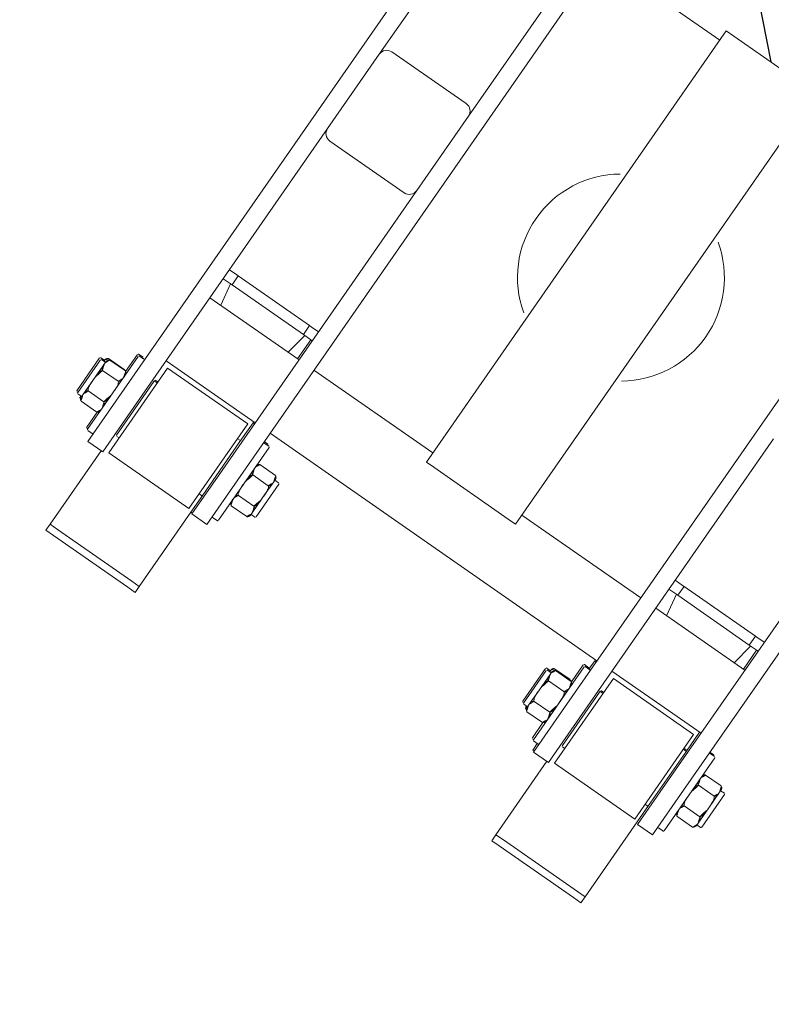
# Model space of a CAD drawing. Extents: x 5477758 to 5478338, y 5918296 to 5918502.
# Tile 36 of 138: x 5477902.643 to 5477903.056, y 5918355.766 to 5918356.307. Entities that reach past the tile are written whole.
import ezdxf

# ---------------------------------------------------------------- set-up
doc = ezdxf.new("R2010")
doc.units = 0
doc.header["$PDSIZE"] = 0.75
doc.layers.get('0').update_dxf_attribs({"linetype": 'CONTINUOUS', "lineweight": 13})
doc.layers.add('0_PROJEKTOWANE ZABAWKI', color=7, linetype='CONTINUOUS', lineweight=0)
doc.layers.add('0_WSPÓŁRZĘDNE_ODNOŚNIKI', color=6, linetype='CONTINUOUS', lineweight=15)
doc.styles.add('pktkecm$0$STANDARD', font='romans')
doc.dimstyles.new('pktkecm$0$ODNOŚNIKI', dxfattribs={"dimtxt": 17.5, "dimasz": 6, "dimexe": 7, "dimexo": 7, "dimgap": 7, "dimtad": 1, "dimtoh": 1, "dimdec": 0, "dimzin": 0, "dimdsep": 46, "dimtxsty": 'pktkecm$0$STANDARD', "dimblk": 'pktkecm$0$_Dot', "dimcen": 8, "dimdle": 7, "dimclrt": 2, "dimadec": 0, "dimazin": 0, "dimtfac": 1, "dimtdec": 0, "dimtofl": 0, "dimtmove": 0, "dimatfit": 3, "dimldrblk": 'pktkecm$0$_DotBlank', "dimfxl": 0, "dimtolj": 1, "dimtzin": 0, "dimarcsym": 0})

# ---------------------------------------------------------------- blocks, each defined once
blk = doc.blocks.new('zw$A18C')
for p, q in [((-72.83, 67.121), (-72.33, 67.121)), ((-72.83, 66.721), (-72.83, 67.121)), ((-67.33, 67.121), (-72.33, 67.121)), ((-67.33, 67.121), (-66.83, 67.121)), ((-66.83, 66.721), (-66.83, 67.121)), ((-42.83, 67.121), (-42.33, 67.121)), ((-42.83, 66.721), (-42.83, 67.121)), ((-37.33, 67.121), (-42.33, 67.121)), ((-37.33, 67.121), (-36.83, 67.121)), ((-36.83, 66.721), (-36.83, 67.121)), ((-72.83, 66.721), (-72.83, 60.582)), ((-72.83, 66.721), (-72.33, 66.721)), ((-72.33, 66.721), (-72.83, 66.721)), ((-67.33, 66.721), (-72.33, 66.721)), ((-72.33, 66.721), (-67.33, 66.721)), ((-67.33, 66.721), (-66.83, 66.721)), ((-66.83, 66.721), (-67.33, 66.721)), ((-66.83, 66.721), (-66.83, 61.782)), ((-42.83, 66.721), (-42.33, 66.721)), ((-42.83, 66.721), (-42.83, 61.721)), ((-42.33, 66.721), (-42.83, 66.721)), ((-37.33, 66.721), (-42.33, 66.721)), ((-42.33, 66.721), (-37.33, 66.721)), ((-37.33, 66.721), (-36.83, 66.721)), ((-36.83, 66.721), (-37.33, 66.721)), ((-36.83, 66.721), (-36.83, 61.782)), ((-73.93, 58.782), (-73.93, 61.782)), ((-73.93, 61.782), (-72.93, 61.782)), ((-72.93, 61.782), (-72.93, 58.782)), ((-72.63, 55.932), (-72.63, 61.632)), ((-72.63, 61.632), (-67.23, 61.632)), ((-67.23, 61.632), (-67.23, 55.932)), ((-66.93, 58.782), (-66.93, 61.782)), ((-66.93, 61.782), (-65.93, 61.782)), ((-65.93, 61.782), (-65.93, 58.782)), ((-65.83, 61.721), (-65.93, 61.721)), ((-65.83, 61.721), (-65.83, 61.282)), ((-43.93, 58.782), (-43.93, 61.782)), ((-42.93, 61.782), (-43.93, 61.782)), ((-42.93, 61.782), (-42.93, 58.782)), ((-42.83, 61.721), (-42.93, 61.721)), ((-42.83, 61.721), (-42.83, 60.582)), ((-42.63, 55.932), (-42.63, 61.632)), ((-42.63, 61.632), (-37.23, 61.632)), ((-37.23, 61.632), (-37.23, 55.932)), ((-36.93, 58.782), (-36.93, 61.782)), ((-35.93, 61.782), (-36.93, 61.782)), ((-35.93, 61.782), (-35.93, 58.782)), ((-74.33, 56.332), (-74.33, 61.232)), ((-74.28, 61.282), (-73.98, 61.282)), ((-65.58, 61.282), (-65.88, 61.282)), ((-65.53, 61.232), (-65.53, 56.332)), ((-65.48, 61.221), (-65.53, 61.221)), ((-65.43, 61.171), (-65.43, 60.155)), ((-44.33, 56.332), (-44.33, 61.232)), ((-44.28, 61.282), (-43.98, 61.282)), ((-35.58, 61.282), (-35.88, 61.282)), ((-35.53, 61.232), (-35.53, 56.332)), ((-35.48, 61.221), (-35.53, 61.221)), ((-35.43, 61.171), (-35.43, 60.155)), ((-72.83, 56.982), (-72.83, 60.582)), ((-72.78, 60.632), (-72.63, 60.632)), ((-67.08, 60.632), (-67.23, 60.632)), ((-67.03, 60.582), (-67.03, 56.982)), ((-42.83, 56.982), (-42.83, 60.582)), ((-42.78, 60.632), (-42.63, 60.632)), ((-37.08, 60.632), (-37.23, 60.632)), ((-37.03, 60.582), (-37.03, 56.982)), ((-75.93, 57.682), (-75.93, 59.882)), ((-75.63, 59.932), (-75.88, 59.932)), ((-75.63, 59.982), (-75.63, 59.821)), ((-75.63, 59.821), (-75.63, 58.782)), ((-75.505, 60.167), (-74.456, 60.167)), ((-64.356, 60.167), (-65.405, 60.167)), ((-64.256, 60.092), (-64.263, 60.092)), ((-64.23, 59.821), (-64.23, 59.982)), ((-64.23, 59.932), (-63.98, 59.932)), ((-64.23, 58.782), (-64.23, 59.821)), ((-63.93, 59.882), (-63.93, 57.682)), ((-63.93, 59.871), (-63.88, 59.871)), ((-63.83, 59.821), (-63.83, 57.621)), ((-45.93, 57.682), (-45.93, 59.882)), ((-45.63, 59.932), (-45.88, 59.932)), ((-45.63, 59.982), (-45.63, 59.821)), ((-45.63, 59.821), (-45.63, 58.782)), ((-45.505, 60.167), (-44.456, 60.167)), ((-34.356, 60.167), (-35.405, 60.167)), ((-34.23, 59.821), (-34.23, 59.982)), ((-34.23, 59.932), (-33.98, 59.932)), ((-34.23, 58.782), (-34.23, 59.821)), ((-33.93, 59.882), (-33.93, 57.682)), ((-33.93, 59.871), (-33.88, 59.871)), ((-33.83, 59.821), (-33.83, 57.621)), ((-75.505, 59.474), (-74.456, 59.474)), ((-64.356, 59.474), (-65.405, 59.474)), ((-45.505, 59.474), (-44.456, 59.474)), ((-34.356, 59.474), (-35.405, 59.474)), ((-75.63, 58.782), (-75.63, 57.742)), ((-73.93, 58.782), (-73.93, 18.425)), ((-72.93, 40.032), (-72.93, 58.782)), ((-66.93, 58.782), (-66.93, 40.032)), ((-65.93, 16.282), (-65.93, 58.782)), ((-64.23, 57.742), (-64.23, 58.782)), ((-45.63, 58.782), (-45.63, 57.742)), ((-43.93, 58.782), (-43.93, 16.282)), ((-42.93, 40.032), (-42.93, 58.782)), ((-36.93, 58.782), (-36.93, 40.032)), ((-35.93, 18.425), (-35.93, 58.782)), ((-34.23, 57.742), (-34.23, 58.782)), ((-75.63, 57.632), (-75.88, 57.632)), ((-75.63, 57.742), (-75.63, 57.582)), ((-75.505, 58.089), (-74.456, 58.089)), ((-64.356, 58.089), (-65.405, 58.089)), ((-64.23, 57.582), (-64.23, 57.742)), ((-64.23, 57.632), (-63.98, 57.632)), ((-64.13, 57.605), (-64.13, 57.632)), ((-45.63, 57.632), (-45.88, 57.632)), ((-45.63, 57.742), (-45.63, 57.582)), ((-45.505, 58.089), (-44.456, 58.089)), ((-34.356, 58.089), (-35.405, 58.089)), ((-34.23, 57.582), (-34.23, 57.742)), ((-34.23, 57.632), (-33.98, 57.632)), ((-34.13, 57.575), (-34.13, 57.632)), ((-75.505, 57.396), (-74.456, 57.396)), ((-65.43, 57.408), (-65.43, 56.271)), ((-64.356, 57.396), (-65.405, 57.396)), ((-64.256, 57.351), (-65.305, 57.351)), ((-64.13, 57.521), (-64.13, 57.605)), ((-64.13, 57.571), (-63.88, 57.571)), ((-45.505, 57.396), (-44.456, 57.396)), ((-35.43, 57.408), (-35.43, 56.271)), ((-34.356, 57.396), (-35.405, 57.396)), ((-34.256, 57.37), (-35.305, 57.37)), ((-34.13, 57.521), (-34.13, 57.575)), ((-34.13, 57.571), (-33.88, 57.571)), ((-72.83, 56.921), (-72.83, 56.982)), ((-72.83, 56.921), (-72.83, 55.652)), ((-72.78, 56.932), (-72.63, 56.932)), ((-72.78, 56.871), (-72.63, 56.871)), ((-67.08, 56.932), (-67.23, 56.932)), ((-67.08, 56.871), (-67.23, 56.871)), ((-67.03, 56.982), (-67.03, 56.921)), ((-42.83, 56.982), (-42.83, 55.721)), ((-42.78, 56.932), (-42.63, 56.932)), ((-37.08, 56.932), (-37.23, 56.932)), ((-37.08, 56.871), (-37.23, 56.871)), ((-37.03, 56.982), (-37.03, 56.921)), ((-74.28, 56.282), (-73.98, 56.282)), ((-74.23, 56.271), (-74.23, 56.282)), ((-74.18, 56.221), (-73.93, 56.221)), ((-65.58, 56.282), (-65.88, 56.282)), ((-65.83, 56.282), (-65.83, 55.721)), ((-65.48, 56.221), (-65.78, 56.221)), ((-44.28, 56.282), (-43.98, 56.282)), ((-44.23, 56.271), (-44.23, 56.282)), ((-44.18, 56.221), (-43.93, 56.221)), ((-35.58, 56.282), (-35.88, 56.282)), ((-35.83, 56.271), (-35.83, 56.282)), ((-35.48, 56.221), (-35.78, 56.221)), ((-72.93, 55.652), (-66.93, 55.652)), ((-72.63, 55.932), (-67.23, 55.932)), ((-65.93, 55.721), (-65.83, 55.721)), ((-65.93, 55.652), (-43.93, 55.652)), ((-42.93, 55.721), (-42.83, 55.721)), ((-42.93, 55.652), (-36.93, 55.652)), ((-42.83, 55.721), (-42.83, 55.652)), ((-42.63, 55.932), (-37.23, 55.932)), ((-57.93, 52.032), (-57.43, 52.032)), ((-57.93, 52.032), (-57.93, 23.032)), ((-52.43, 52.032), (-57.43, 52.032)), ((-52.43, 52.032), (-51.93, 52.032)), ((-51.93, 23.032), (-51.93, 52.032)), ((-72.93, 51.412), (-66.93, 51.412)), ((-72.83, 51.412), (-72.83, 50.132)), ((-72.205, 51.412), (-72.43, 50.132)), ((-67.656, 51.412), (-67.43, 50.132)), ((-65.93, 51.412), (-57.93, 51.412)), ((-51.93, 51.412), (-43.93, 51.412)), ((-42.93, 51.412), (-36.93, 51.412)), ((-42.83, 51.412), (-42.83, 50.132)), ((-42.205, 51.412), (-42.43, 50.132)), ((-37.656, 51.412), (-37.43, 50.132)), ((-72.93, 50.132), (-72.33, 50.132)), ((-67.53, 50.132), (-72.33, 50.132)), ((-72.33, 49.532), (-72.33, 50.132)), ((-67.53, 49.532), (-67.53, 50.132)), ((-67.53, 50.132), (-66.93, 50.132)), ((-42.93, 50.132), (-42.33, 50.132)), ((-37.53, 50.132), (-42.33, 50.132)), ((-42.33, 49.532), (-42.33, 50.132)), ((-37.53, 49.532), (-37.53, 50.132)), ((-37.53, 50.132), (-36.93, 50.132)), ((-72.93, 49.532), (-72.43, 49.532)), ((-72.33, 49.532), (-72.43, 49.532)), ((-72.33, 49.532), (-67.53, 49.532)), ((-67.43, 49.532), (-67.53, 49.532)), ((-67.43, 49.532), (-66.93, 49.532)), ((-42.93, 49.532), (-42.43, 49.532)), ((-42.33, 49.532), (-42.43, 49.532)), ((-42.33, 49.532), (-37.53, 49.532)), ((-37.43, 49.532), (-37.53, 49.532)), ((-37.43, 49.532), (-36.93, 49.532)), ((-42.43, 40.532), (-37.43, 40.532)), ((-42.93, 35.032), (-42.93, 40.032)), ((-36.93, 40.032), (-36.93, 35.032)), ((-42.93, 16.282), (-42.93, 35.032)), ((-36.93, 35.032), (-36.93, 18.423)), ((-37.43, 34.532), (-42.43, 34.532)), ((-43.93, 23.652), (-51.93, 23.652)), ((-57.43, 23.032), (-52.43, 23.032)), ((-51.93, 23.032), (-52.43, 23.032))]:
    blk.add_line(p, q)
for centre, radius, start, end in [((-74.28, 61.232), 0.05, 90, 180), ((-73.98, 61.232), 0.05, 360, 90), ((-65.88, 61.232), 0.05, 90, 180), ((-65.58, 61.232), 0.05, 360, 90), ((-65.48, 61.171), 0.05, 360, 90), ((-44.28, 61.232), 0.05, 90, 180), ((-43.98, 61.232), 0.05, 360, 90), ((-35.88, 61.232), 0.05, 90, 180), ((-35.58, 61.232), 0.05, 360, 90), ((-35.48, 61.171), 0.05, 360, 90), ((-72.78, 60.582), 0.05, 90, 180), ((-67.08, 60.582), 0.05, 360, 90), ((-42.78, 60.582), 0.05, 90, 180), ((-37.08, 60.582), 0.05, 360, 90), ((-75.88, 59.882), 0.05, 90, 180), ((-75.43, 59.982), 0.2, 111.8436, 180), ((-74.53, 59.982), 0.2, 360, 68.1564), ((-65.33, 59.982), 0.2, 111.8436, 180), ((-64.43, 59.982), 0.2, 360, 68.1564), ((-64.33, 59.921), 0.2, 2.9638, 26.6776), ((-63.98, 59.882), 0.05, 360, 90), ((-63.88, 59.821), 0.05, 360, 90), ((-45.88, 59.882), 0.05, 90, 180), ((-45.43, 59.982), 0.2, 111.8436, 180), ((-44.53, 59.982), 0.2, 360, 68.1564), ((-35.33, 59.982), 0.2, 111.8436, 180), ((-34.43, 59.982), 0.2, 360, 68.1564), ((-34.33, 59.921), 0.2, 2.9638, 16.352), ((-33.98, 59.882), 0.05, 360, 90), ((-33.88, 59.821), 0.05, 360, 90), ((-75.88, 57.682), 0.05, 180, 270), ((-63.98, 57.682), 0.05, 270, 360), ((-63.88, 57.621), 0.05, 270, 360), ((-45.88, 57.682), 0.05, 180, 270), ((-33.98, 57.682), 0.05, 270, 360), ((-33.88, 57.621), 0.05, 270, 360), ((-75.43, 57.582), 0.2, 180, 248.1564), ((-74.53, 57.582), 0.2, 291.8436, 360), ((-65.33, 57.582), 0.2, 180, 248.1564), ((-64.43, 57.582), 0.2, 291.8436, 360), ((-64.33, 57.521), 0.2, 333.3224, 360), ((-45.43, 57.582), 0.2, 180, 248.1564), ((-44.53, 57.582), 0.2, 291.8436, 360), ((-35.33, 57.582), 0.2, 180, 248.1564), ((-34.43, 57.582), 0.2, 291.8436, 360), ((-34.33, 57.521), 0.2, 343.648, 360), ((-72.78, 56.982), 0.05, 180, 270), ((-72.78, 56.921), 0.05, 180, 270), ((-67.08, 56.982), 0.05, 270, 360), ((-67.08, 56.921), 0.05, 270, 360), ((-42.78, 56.982), 0.05, 180, 270), ((-37.08, 56.982), 0.05, 270, 360), ((-37.08, 56.921), 0.05, 270, 360), ((-74.28, 56.332), 0.05, 180, 270), ((-74.18, 56.271), 0.05, 180, 270), ((-73.98, 56.332), 0.05, 270, 360), ((-65.88, 56.332), 0.05, 180, 270), ((-65.78, 56.271), 0.05, 180, 270), ((-65.58, 56.332), 0.05, 270, 360), ((-65.48, 56.271), 0.05, 270, 360), ((-44.28, 56.332), 0.05, 180, 270), ((-44.18, 56.271), 0.05, 180, 270), ((-43.98, 56.332), 0.05, 270, 360), ((-35.88, 56.332), 0.05, 180, 270), ((-35.78, 56.271), 0.05, 180, 270), ((-35.58, 56.332), 0.05, 270, 360), ((-35.48, 56.271), 0.05, 270, 360), ((-54.93, 37.532), 5.715, 125.2176, 234.7824), ((-54.93, 37.532), 5.715, 305.2176, 54.7824), ((-42.43, 40.032), 0.5, 90, 180), ((-37.43, 40.032), 0.5, 360, 90), ((-42.43, 35.032), 0.5, 180, 270), ((-37.43, 35.032), 0.5, 270, 360)]:
    blk.add_arc(centre, radius, start, end)
for points, knots in [([(-75.505, 60.167), (-75.517, 60.162), (-75.528, 60.156), (-75.56, 60.135), (-75.579, 60.114), (-75.616, 60.054), (-75.624, 60.007), (-75.631, 59.912), (-75.63, 59.864), (-75.63, 59.821)], [-0.6822911, -0.6822911, -0.6822911, -0.6822911, -0.6383503, -0.6383503, -0.523313, -0.523313, -0.2616565, -0.2616565, 0, 0, 0, 0]), ([(-75.63, 59.821), (-75.63, 59.777), (-75.631, 59.729), (-75.624, 59.634), (-75.616, 59.587), (-75.579, 59.527), (-75.56, 59.506), (-75.528, 59.485), (-75.517, 59.479), (-75.505, 59.474)], [0, 0, 0, 0, 0.2616565, 0.2616565, 0.523313, 0.523313, 0.6383503, 0.6383503, 0.6822911, 0.6822911, 0.6822911, 0.6822911]), ([(-74.33, 59.821), (-74.33, 59.864), (-74.33, 59.912), (-74.336, 60.007), (-74.344, 60.054), (-74.382, 60.114), (-74.4, 60.135), (-74.433, 60.156), (-74.444, 60.162), (-74.456, 60.167)], [1.5186164, 1.5186164, 1.5186164, 1.5186164, 1.7802729, 1.7802729, 2.0419294, 2.0419294, 2.1569667, 2.1569667, 2.2009075, 2.2009075, 2.2009075, 2.2009075]), ([(-74.456, 59.474), (-74.444, 59.479), (-74.433, 59.485), (-74.4, 59.506), (-74.382, 59.527), (-74.344, 59.587), (-74.336, 59.634), (-74.33, 59.729), (-74.33, 59.777), (-74.33, 59.821)], [0.8363254, 0.8363254, 0.8363254, 0.8363254, 0.8802662, 0.8802662, 0.9953034, 0.9953034, 1.2569599, 1.2569599, 1.5186164, 1.5186164, 1.5186164, 1.5186164]), ([(-65.405, 60.167), (-65.417, 60.162), (-65.428, 60.156), (-65.46, 60.135), (-65.479, 60.114), (-65.516, 60.054), (-65.524, 60.007), (-65.531, 59.912), (-65.53, 59.864), (-65.53, 59.821)], [0.8363254, 0.8363254, 0.8363254, 0.8363254, 0.8802662, 0.8802662, 0.9953034, 0.9953034, 1.2569599, 1.2569599, 1.5186164, 1.5186164, 1.5186164, 1.5186164]), ([(-65.53, 59.821), (-65.53, 59.777), (-65.531, 59.729), (-65.524, 59.634), (-65.516, 59.587), (-65.479, 59.527), (-65.46, 59.506), (-65.428, 59.485), (-65.417, 59.479), (-65.405, 59.474)], [1.5186164, 1.5186164, 1.5186164, 1.5186164, 1.7802729, 1.7802729, 2.0419294, 2.0419294, 2.1569667, 2.1569667, 2.2009075, 2.2009075, 2.2009075, 2.2009075]), ([(-64.23, 59.821), (-64.23, 59.864), (-64.23, 59.912), (-64.236, 60.007), (-64.244, 60.054), (-64.282, 60.114), (-64.3, 60.135), (-64.333, 60.156), (-64.344, 60.162), (-64.356, 60.167)], [0, 0, 0, 0, 0.2616565, 0.2616565, 0.523313, 0.523313, 0.6383503, 0.6383503, 0.6822911, 0.6822911, 0.6822911, 0.6822911]), ([(-64.356, 59.474), (-64.344, 59.479), (-64.333, 59.485), (-64.3, 59.506), (-64.282, 59.527), (-64.244, 59.587), (-64.236, 59.634), (-64.23, 59.729), (-64.23, 59.777), (-64.23, 59.821)], [-0.6822911, -0.6822911, -0.6822911, -0.6822911, -0.6383503, -0.6383503, -0.523313, -0.523313, -0.2616565, -0.2616565, 0, 0, 0, 0]), ([(-64.256, 60.092), (-64.244, 60.088), (-64.233, 60.084), (-64.2, 60.068), (-64.182, 60.053), (-64.163, 60.03), (-64.157, 60.021), (-64.152, 60.011)], [-0.6822911, -0.6822911, -0.6822911, -0.6822911, -0.6383503, -0.6383503, -0.523313, -0.523313, -0.4452902, -0.4452902, -0.4452902, -0.4452902]), ([(-64.146, 59.932), (-64.151, 59.956), (-64.159, 59.98), (-64.182, 60.025), (-64.2, 60.052), (-64.233, 60.078), (-64.244, 60.085), (-64.256, 60.092)], [0.4091227, 0.4091227, 0.4091227, 0.4091227, 0.523313, 0.523313, 0.6383503, 0.6383503, 0.6822911, 0.6822911, 0.6822911, 0.6822911]), ([(-45.505, 60.167), (-45.517, 60.162), (-45.528, 60.156), (-45.56, 60.135), (-45.579, 60.114), (-45.616, 60.054), (-45.624, 60.007), (-45.631, 59.912), (-45.63, 59.864), (-45.63, 59.821)], [-0.6822911, -0.6822911, -0.6822911, -0.6822911, -0.6383503, -0.6383503, -0.523313, -0.523313, -0.2616565, -0.2616565, 0, 0, 0, 0]), ([(-45.63, 59.821), (-45.63, 59.777), (-45.631, 59.729), (-45.624, 59.634), (-45.616, 59.587), (-45.579, 59.527), (-45.56, 59.506), (-45.528, 59.485), (-45.517, 59.479), (-45.505, 59.474)], [0, 0, 0, 0, 0.2616565, 0.2616565, 0.523313, 0.523313, 0.6383503, 0.6383503, 0.6822911, 0.6822911, 0.6822911, 0.6822911]), ([(-44.33, 59.821), (-44.33, 59.864), (-44.33, 59.912), (-44.336, 60.007), (-44.344, 60.054), (-44.382, 60.114), (-44.4, 60.135), (-44.433, 60.156), (-44.444, 60.162), (-44.456, 60.167)], [1.5186164, 1.5186164, 1.5186164, 1.5186164, 1.7802729, 1.7802729, 2.0419294, 2.0419294, 2.1569667, 2.1569667, 2.2009075, 2.2009075, 2.2009075, 2.2009075]), ([(-44.456, 59.474), (-44.444, 59.479), (-44.433, 59.485), (-44.4, 59.506), (-44.382, 59.527), (-44.344, 59.587), (-44.336, 59.634), (-44.33, 59.729), (-44.33, 59.777), (-44.33, 59.821)], [0.8363254, 0.8363254, 0.8363254, 0.8363254, 0.8802662, 0.8802662, 0.9953034, 0.9953034, 1.2569599, 1.2569599, 1.5186164, 1.5186164, 1.5186164, 1.5186164]), ([(-35.405, 60.167), (-35.417, 60.162), (-35.428, 60.156), (-35.46, 60.135), (-35.479, 60.114), (-35.516, 60.054), (-35.524, 60.007), (-35.531, 59.912), (-35.53, 59.864), (-35.53, 59.821)], [0.8363254, 0.8363254, 0.8363254, 0.8363254, 0.8802662, 0.8802662, 0.9953034, 0.9953034, 1.2569599, 1.2569599, 1.5186164, 1.5186164, 1.5186164, 1.5186164]), ([(-35.53, 59.821), (-35.53, 59.777), (-35.531, 59.729), (-35.524, 59.634), (-35.516, 59.587), (-35.479, 59.527), (-35.46, 59.506), (-35.428, 59.485), (-35.417, 59.479), (-35.405, 59.474)], [1.5186164, 1.5186164, 1.5186164, 1.5186164, 1.7802729, 1.7802729, 2.0419294, 2.0419294, 2.1569667, 2.1569667, 2.2009075, 2.2009075, 2.2009075, 2.2009075]), ([(-34.23, 59.821), (-34.23, 59.864), (-34.23, 59.912), (-34.236, 60.007), (-34.244, 60.054), (-34.282, 60.114), (-34.3, 60.135), (-34.333, 60.156), (-34.344, 60.162), (-34.356, 60.167)], [0, 0, 0, 0, 0.2616565, 0.2616565, 0.523313, 0.523313, 0.6383503, 0.6383503, 0.6822911, 0.6822911, 0.6822911, 0.6822911]), ([(-34.356, 59.474), (-34.344, 59.479), (-34.333, 59.485), (-34.3, 59.506), (-34.282, 59.527), (-34.244, 59.587), (-34.236, 59.634), (-34.23, 59.729), (-34.23, 59.777), (-34.23, 59.821)], [-0.6822911, -0.6822911, -0.6822911, -0.6822911, -0.6383503, -0.6383503, -0.523313, -0.523313, -0.2616565, -0.2616565, 0, 0, 0, 0]), ([(-34.252, 60.071), (-34.241, 60.069), (-34.231, 60.066), (-34.2, 60.053), (-34.182, 60.041), (-34.153, 60.014), (-34.144, 59.996), (-34.138, 59.977)], [-0.6772203, -0.6772203, -0.6772203, -0.6772203, -0.6383503, -0.6383503, -0.523313, -0.523313, -0.3487357, -0.3487357, -0.3487357, -0.3487357]), ([(-34.154, 59.932), (-34.158, 59.947), (-34.164, 59.961), (-34.182, 60), (-34.2, 60.029), (-34.231, 60.056), (-34.241, 60.063), (-34.251, 60.07)], [0.4575645, 0.4575645, 0.4575645, 0.4575645, 0.523313, 0.523313, 0.6383503, 0.6383503, 0.6760726, 0.6760726, 0.6760726, 0.6760726]), ([(-75.505, 59.474), (-75.517, 59.464), (-75.528, 59.452), (-75.56, 59.41), (-75.579, 59.368), (-75.616, 59.248), (-75.624, 59.154), (-75.631, 58.965), (-75.63, 58.869), (-75.63, 58.782)], [-0.6822911, -0.6822911, -0.6822911, -0.6822911, -0.6383503, -0.6383503, -0.523313, -0.523313, -0.2616565, -0.2616565, 0, 0, 0, 0]), ([(-74.33, 58.782), (-74.33, 58.869), (-74.33, 58.965), (-74.336, 59.154), (-74.344, 59.248), (-74.382, 59.368), (-74.4, 59.41), (-74.433, 59.452), (-74.444, 59.464), (-74.456, 59.474)], [1.5186164, 1.5186164, 1.5186164, 1.5186164, 1.7802729, 1.7802729, 2.0419294, 2.0419294, 2.1569667, 2.1569667, 2.2009075, 2.2009075, 2.2009075, 2.2009075]), ([(-65.405, 59.474), (-65.417, 59.464), (-65.428, 59.452), (-65.46, 59.41), (-65.479, 59.368), (-65.516, 59.248), (-65.524, 59.154), (-65.531, 58.965), (-65.53, 58.869), (-65.53, 58.782)], [0.8363254, 0.8363254, 0.8363254, 0.8363254, 0.8802662, 0.8802662, 0.9953034, 0.9953034, 1.2569599, 1.2569599, 1.5186164, 1.5186164, 1.5186164, 1.5186164]), ([(-64.23, 58.782), (-64.23, 58.869), (-64.23, 58.965), (-64.236, 59.154), (-64.244, 59.248), (-64.282, 59.368), (-64.3, 59.41), (-64.333, 59.452), (-64.344, 59.464), (-64.356, 59.474)], [0, 0, 0, 0, 0.2616565, 0.2616565, 0.523313, 0.523313, 0.6383503, 0.6383503, 0.6822911, 0.6822911, 0.6822911, 0.6822911]), ([(-45.505, 59.474), (-45.517, 59.464), (-45.528, 59.452), (-45.56, 59.41), (-45.579, 59.368), (-45.616, 59.248), (-45.624, 59.154), (-45.631, 58.965), (-45.63, 58.869), (-45.63, 58.782)], [-0.6822911, -0.6822911, -0.6822911, -0.6822911, -0.6383503, -0.6383503, -0.523313, -0.523313, -0.2616565, -0.2616565, 0, 0, 0, 0]), ([(-44.33, 58.782), (-44.33, 58.869), (-44.33, 58.965), (-44.336, 59.154), (-44.344, 59.248), (-44.382, 59.368), (-44.4, 59.41), (-44.433, 59.452), (-44.444, 59.464), (-44.456, 59.474)], [1.5186164, 1.5186164, 1.5186164, 1.5186164, 1.7802729, 1.7802729, 2.0419294, 2.0419294, 2.1569667, 2.1569667, 2.2009075, 2.2009075, 2.2009075, 2.2009075]), ([(-35.405, 59.474), (-35.417, 59.464), (-35.428, 59.452), (-35.46, 59.41), (-35.479, 59.368), (-35.516, 59.248), (-35.524, 59.154), (-35.531, 58.965), (-35.53, 58.869), (-35.53, 58.782)], [0.8363254, 0.8363254, 0.8363254, 0.8363254, 0.8802662, 0.8802662, 0.9953034, 0.9953034, 1.2569599, 1.2569599, 1.5186164, 1.5186164, 1.5186164, 1.5186164]), ([(-34.23, 58.782), (-34.23, 58.869), (-34.23, 58.965), (-34.236, 59.154), (-34.244, 59.248), (-34.282, 59.368), (-34.3, 59.41), (-34.333, 59.452), (-34.344, 59.464), (-34.356, 59.474)], [0, 0, 0, 0, 0.2616565, 0.2616565, 0.523313, 0.523313, 0.6383503, 0.6383503, 0.6822911, 0.6822911, 0.6822911, 0.6822911]), ([(-75.63, 58.782), (-75.63, 58.694), (-75.631, 58.599), (-75.624, 58.409), (-75.616, 58.315), (-75.579, 58.195), (-75.56, 58.153), (-75.528, 58.111), (-75.517, 58.099), (-75.505, 58.089)], [0, 0, 0, 0, 0.2616565, 0.2616565, 0.523313, 0.523313, 0.6383503, 0.6383503, 0.6822911, 0.6822911, 0.6822911, 0.6822911]), ([(-74.456, 58.089), (-74.444, 58.099), (-74.433, 58.111), (-74.4, 58.153), (-74.382, 58.195), (-74.344, 58.315), (-74.336, 58.409), (-74.33, 58.599), (-74.33, 58.694), (-74.33, 58.782)], [0.8363254, 0.8363254, 0.8363254, 0.8363254, 0.8802662, 0.8802662, 0.9953034, 0.9953034, 1.2569599, 1.2569599, 1.5186164, 1.5186164, 1.5186164, 1.5186164]), ([(-65.53, 58.782), (-65.53, 58.694), (-65.531, 58.599), (-65.524, 58.409), (-65.516, 58.315), (-65.479, 58.195), (-65.46, 58.153), (-65.428, 58.111), (-65.417, 58.099), (-65.405, 58.089)], [1.5186164, 1.5186164, 1.5186164, 1.5186164, 1.7802729, 1.7802729, 2.0419294, 2.0419294, 2.1569667, 2.1569667, 2.2009075, 2.2009075, 2.2009075, 2.2009075]), ([(-64.356, 58.089), (-64.344, 58.099), (-64.333, 58.111), (-64.3, 58.153), (-64.282, 58.195), (-64.244, 58.315), (-64.236, 58.409), (-64.23, 58.599), (-64.23, 58.694), (-64.23, 58.782)], [-0.6822911, -0.6822911, -0.6822911, -0.6822911, -0.6383503, -0.6383503, -0.523313, -0.523313, -0.2616565, -0.2616565, 0, 0, 0, 0]), ([(-45.63, 58.782), (-45.63, 58.694), (-45.631, 58.599), (-45.624, 58.409), (-45.616, 58.315), (-45.579, 58.195), (-45.56, 58.153), (-45.528, 58.111), (-45.517, 58.099), (-45.505, 58.089)], [0, 0, 0, 0, 0.2616565, 0.2616565, 0.523313, 0.523313, 0.6383503, 0.6383503, 0.6822911, 0.6822911, 0.6822911, 0.6822911]), ([(-44.456, 58.089), (-44.444, 58.099), (-44.433, 58.111), (-44.4, 58.153), (-44.382, 58.195), (-44.344, 58.315), (-44.336, 58.409), (-44.33, 58.599), (-44.33, 58.694), (-44.33, 58.782)], [0.8363254, 0.8363254, 0.8363254, 0.8363254, 0.8802662, 0.8802662, 0.9953034, 0.9953034, 1.2569599, 1.2569599, 1.5186164, 1.5186164, 1.5186164, 1.5186164]), ([(-35.53, 58.782), (-35.53, 58.694), (-35.531, 58.599), (-35.524, 58.409), (-35.516, 58.315), (-35.479, 58.195), (-35.46, 58.153), (-35.428, 58.111), (-35.417, 58.099), (-35.405, 58.089)], [1.5186164, 1.5186164, 1.5186164, 1.5186164, 1.7802729, 1.7802729, 2.0419294, 2.0419294, 2.1569667, 2.1569667, 2.2009075, 2.2009075, 2.2009075, 2.2009075]), ([(-34.356, 58.089), (-34.344, 58.099), (-34.333, 58.111), (-34.3, 58.153), (-34.282, 58.195), (-34.244, 58.315), (-34.236, 58.409), (-34.23, 58.599), (-34.23, 58.694), (-34.23, 58.782)], [-0.6822911, -0.6822911, -0.6822911, -0.6822911, -0.6383503, -0.6383503, -0.523313, -0.523313, -0.2616565, -0.2616565, 0, 0, 0, 0]), ([(-75.505, 58.089), (-75.517, 58.084), (-75.528, 58.078), (-75.56, 58.057), (-75.579, 58.036), (-75.616, 57.976), (-75.624, 57.929), (-75.631, 57.834), (-75.63, 57.786), (-75.63, 57.742)], [-0.6822911, -0.6822911, -0.6822911, -0.6822911, -0.6383503, -0.6383503, -0.523313, -0.523313, -0.2616565, -0.2616565, 0, 0, 0, 0]), ([(-75.63, 57.742), (-75.63, 57.699), (-75.631, 57.651), (-75.624, 57.556), (-75.616, 57.509), (-75.579, 57.449), (-75.56, 57.428), (-75.528, 57.407), (-75.517, 57.401), (-75.505, 57.396)], [0, 0, 0, 0, 0.2616565, 0.2616565, 0.523313, 0.523313, 0.6383503, 0.6383503, 0.6822911, 0.6822911, 0.6822911, 0.6822911]), ([(-74.33, 57.742), (-74.33, 57.786), (-74.33, 57.834), (-74.336, 57.929), (-74.344, 57.976), (-74.382, 58.036), (-74.4, 58.057), (-74.433, 58.078), (-74.444, 58.084), (-74.456, 58.089)], [1.5186164, 1.5186164, 1.5186164, 1.5186164, 1.7802729, 1.7802729, 2.0419294, 2.0419294, 2.1569667, 2.1569667, 2.2009075, 2.2009075, 2.2009075, 2.2009075]), ([(-74.456, 57.396), (-74.444, 57.401), (-74.433, 57.407), (-74.4, 57.428), (-74.382, 57.449), (-74.344, 57.509), (-74.336, 57.556), (-74.33, 57.651), (-74.33, 57.699), (-74.33, 57.742)], [0.8363254, 0.8363254, 0.8363254, 0.8363254, 0.8802662, 0.8802662, 0.9953034, 0.9953034, 1.2569599, 1.2569599, 1.5186164, 1.5186164, 1.5186164, 1.5186164]), ([(-65.405, 58.089), (-65.417, 58.084), (-65.428, 58.078), (-65.46, 58.057), (-65.479, 58.036), (-65.516, 57.976), (-65.524, 57.929), (-65.531, 57.834), (-65.53, 57.786), (-65.53, 57.742)], [0.8363254, 0.8363254, 0.8363254, 0.8363254, 0.8802662, 0.8802662, 0.9953034, 0.9953034, 1.2569599, 1.2569599, 1.5186164, 1.5186164, 1.5186164, 1.5186164]), ([(-65.53, 57.742), (-65.53, 57.699), (-65.531, 57.651), (-65.524, 57.556), (-65.516, 57.509), (-65.479, 57.449), (-65.46, 57.428), (-65.428, 57.407), (-65.417, 57.401), (-65.405, 57.396)], [1.5186164, 1.5186164, 1.5186164, 1.5186164, 1.7802729, 1.7802729, 2.0419294, 2.0419294, 2.1569667, 2.1569667, 2.2009075, 2.2009075, 2.2009075, 2.2009075]), ([(-64.23, 57.742), (-64.23, 57.786), (-64.23, 57.834), (-64.236, 57.929), (-64.244, 57.976), (-64.282, 58.036), (-64.3, 58.057), (-64.333, 58.078), (-64.344, 58.084), (-64.356, 58.089)], [0, 0, 0, 0, 0.2616565, 0.2616565, 0.523313, 0.523313, 0.6383503, 0.6383503, 0.6822911, 0.6822911, 0.6822911, 0.6822911]), ([(-64.356, 57.396), (-64.344, 57.401), (-64.333, 57.407), (-64.3, 57.428), (-64.282, 57.449), (-64.244, 57.509), (-64.236, 57.556), (-64.23, 57.651), (-64.23, 57.699), (-64.23, 57.742)], [-0.6822911, -0.6822911, -0.6822911, -0.6822911, -0.6383503, -0.6383503, -0.523313, -0.523313, -0.2616565, -0.2616565, 0, 0, 0, 0]), ([(-45.505, 58.089), (-45.517, 58.084), (-45.528, 58.078), (-45.56, 58.057), (-45.579, 58.036), (-45.616, 57.976), (-45.624, 57.929), (-45.631, 57.834), (-45.63, 57.786), (-45.63, 57.742)], [-0.6822911, -0.6822911, -0.6822911, -0.6822911, -0.6383503, -0.6383503, -0.523313, -0.523313, -0.2616565, -0.2616565, 0, 0, 0, 0]), ([(-45.63, 57.742), (-45.63, 57.699), (-45.631, 57.651), (-45.624, 57.556), (-45.616, 57.509), (-45.579, 57.449), (-45.56, 57.428), (-45.528, 57.407), (-45.517, 57.401), (-45.505, 57.396)], [0, 0, 0, 0, 0.2616565, 0.2616565, 0.523313, 0.523313, 0.6383503, 0.6383503, 0.6822911, 0.6822911, 0.6822911, 0.6822911]), ([(-44.33, 57.742), (-44.33, 57.786), (-44.33, 57.834), (-44.336, 57.929), (-44.344, 57.976), (-44.382, 58.036), (-44.4, 58.057), (-44.433, 58.078), (-44.444, 58.084), (-44.456, 58.089)], [1.5186164, 1.5186164, 1.5186164, 1.5186164, 1.7802729, 1.7802729, 2.0419294, 2.0419294, 2.1569667, 2.1569667, 2.2009075, 2.2009075, 2.2009075, 2.2009075]), ([(-44.456, 57.396), (-44.444, 57.401), (-44.433, 57.407), (-44.4, 57.428), (-44.382, 57.449), (-44.344, 57.509), (-44.336, 57.556), (-44.33, 57.651), (-44.33, 57.699), (-44.33, 57.742)], [0.8363254, 0.8363254, 0.8363254, 0.8363254, 0.8802662, 0.8802662, 0.9953034, 0.9953034, 1.2569599, 1.2569599, 1.5186164, 1.5186164, 1.5186164, 1.5186164]), ([(-35.405, 58.089), (-35.417, 58.084), (-35.428, 58.078), (-35.46, 58.057), (-35.479, 58.036), (-35.516, 57.976), (-35.524, 57.929), (-35.531, 57.834), (-35.53, 57.786), (-35.53, 57.742)], [0.8363254, 0.8363254, 0.8363254, 0.8363254, 0.8802662, 0.8802662, 0.9953034, 0.9953034, 1.2569599, 1.2569599, 1.5186164, 1.5186164, 1.5186164, 1.5186164]), ([(-35.53, 57.742), (-35.53, 57.699), (-35.531, 57.651), (-35.524, 57.556), (-35.516, 57.509), (-35.479, 57.449), (-35.46, 57.428), (-35.428, 57.407), (-35.417, 57.401), (-35.405, 57.396)], [1.5186164, 1.5186164, 1.5186164, 1.5186164, 1.7802729, 1.7802729, 2.0419294, 2.0419294, 2.1569667, 2.1569667, 2.2009075, 2.2009075, 2.2009075, 2.2009075]), ([(-34.23, 57.742), (-34.23, 57.786), (-34.23, 57.834), (-34.236, 57.929), (-34.244, 57.976), (-34.282, 58.036), (-34.3, 58.057), (-34.333, 58.078), (-34.344, 58.084), (-34.356, 58.089)], [0, 0, 0, 0, 0.2616565, 0.2616565, 0.523313, 0.523313, 0.6383503, 0.6383503, 0.6822911, 0.6822911, 0.6822911, 0.6822911]), ([(-34.356, 57.396), (-34.344, 57.401), (-34.333, 57.407), (-34.3, 57.428), (-34.282, 57.449), (-34.244, 57.509), (-34.236, 57.556), (-34.23, 57.651), (-34.23, 57.699), (-34.23, 57.742)], [-0.6822911, -0.6822911, -0.6822911, -0.6822911, -0.6383503, -0.6383503, -0.523313, -0.523313, -0.2616565, -0.2616565, 0, 0, 0, 0]), ([(-65.384, 57.396), (-65.372, 57.384), (-65.356, 57.372), (-65.328, 57.359), (-65.317, 57.354), (-65.305, 57.351)], [2.0621758, 2.0621758, 2.0621758, 2.0621758, 2.1569667, 2.1569667, 2.2009075, 2.2009075, 2.2009075, 2.2009075]), ([(-64.256, 57.351), (-64.244, 57.354), (-64.233, 57.359), (-64.2, 57.374), (-64.182, 57.39), (-64.144, 57.434), (-64.136, 57.468), (-64.13, 57.538), (-64.13, 57.573), (-64.13, 57.605)], [-0.6822911, -0.6822911, -0.6822911, -0.6822911, -0.6383503, -0.6383503, -0.523313, -0.523313, -0.2616565, -0.2616565, 0, 0, 0, 0]), ([(-35.369, 57.396), (-35.36, 57.39), (-35.349, 57.385), (-35.328, 57.376), (-35.317, 57.373), (-35.305, 57.37)], [2.0974793, 2.0974793, 2.0974793, 2.0974793, 2.1569667, 2.1569667, 2.2009075, 2.2009075, 2.2009075, 2.2009075]), ([(-34.256, 57.37), (-34.244, 57.373), (-34.233, 57.376), (-34.2, 57.389), (-34.182, 57.401), (-34.144, 57.437), (-34.136, 57.465), (-34.13, 57.521), (-34.13, 57.549), (-34.13, 57.575)], [-0.6822911, -0.6822911, -0.6822911, -0.6822911, -0.6383503, -0.6383503, -0.523313, -0.523313, -0.2616565, -0.2616565, 0, 0, 0, 0])]:
    blk.add_open_spline(points, degree=3, knots=knots)
for points in [[(-64.13, 57.605), (-64.13, 57.613), (-64.13, 57.622), (-64.13, 57.632)], [(-34.13, 57.575), (-34.13, 57.593), (-34.13, 57.612), (-34.131, 57.632)]]:
    blk.add_open_spline(points, degree=3)
blk = doc.blocks.new('pktkecm$0$_Dot')
at = {"color": 0, "linetype": 'ByBlock', "lineweight": -2}
blk.add_line((-0.5, 0), (-1, 0), dxfattribs=at)
at = {"color": 0, "linetype": 'ByBlock', "const_width": 0.5}
blk.add_lwpolyline([(-0.25, 0, 1), (0.25, 0, 1)], format="xyb", close=True, dxfattribs=at)
blk = doc.blocks.new('pktkecm$0$_DotBlank')
at = {"color": 0, "linetype": 'ByBlock', "lineweight": -2}
blk.add_line((-0.5, 0), (-1, 0), dxfattribs=at)
blk.add_circle((0, 0), 0.5, dxfattribs=at)
blk = doc.blocks.new('pktkecm$0$Punkt')
blk.add_point((0, 0))
at = {"style": 'pktkecm$0$STANDARD'}
blk.add_attdef('NR', (0.91791, 1.11846), '', height=1.75, dxfattribs=at)
at = {"style": 'pktkecm$0$STANDARD', "flags": 1}
for tag, p in [('WSPZ', (0.91791, -3.04821)), ('DATA', (0.91791, -7.21487))]:
    blk.add_attdef(tag, p, '', height=2.5, dxfattribs=at)

msp = doc.modelspace()

# ---------------------------------------------------------------- block references
at = {"layer": '0_PROJEKTOWANE ZABAWKI', "color": 1, "lineweight": 0, "xscale": 0.009947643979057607, "yscale": 0.009947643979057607, "zscale": 0.009947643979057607, "rotation": 145.1646599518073}
msp.add_blockref('zw$A18C', (5477902.73798, 5918356.78412), dxfattribs=at)
at = {"layer": '0_WSPÓŁRZĘDNE_ODNOŚNIKI', "lineweight": -3, "xscale": 1.200000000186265}
msp.add_blockref('pktkecm$0$Punkt', (5477903.05561, 5918356.28393), dxfattribs=at)

# ---------------------------------------------------------------- leaders
at = {"layer": '0_WSPÓŁRZĘDNE_ODNOŚNIKI', "lineweight": -3}
for points in [[(5477900.61304, 5918368.59684), (5477903.05561, 5918356.28393)], [(5477900.71044, 5918363.31227), (5477903.01764, 5918353.32001)]]:
    msp.add_leader(points, dimstyle='pktkecm$0$ODNOŚNIKI', override={"dimasz": 2.8}, dxfattribs=at)

doc.saveas('drawing.dxf')
